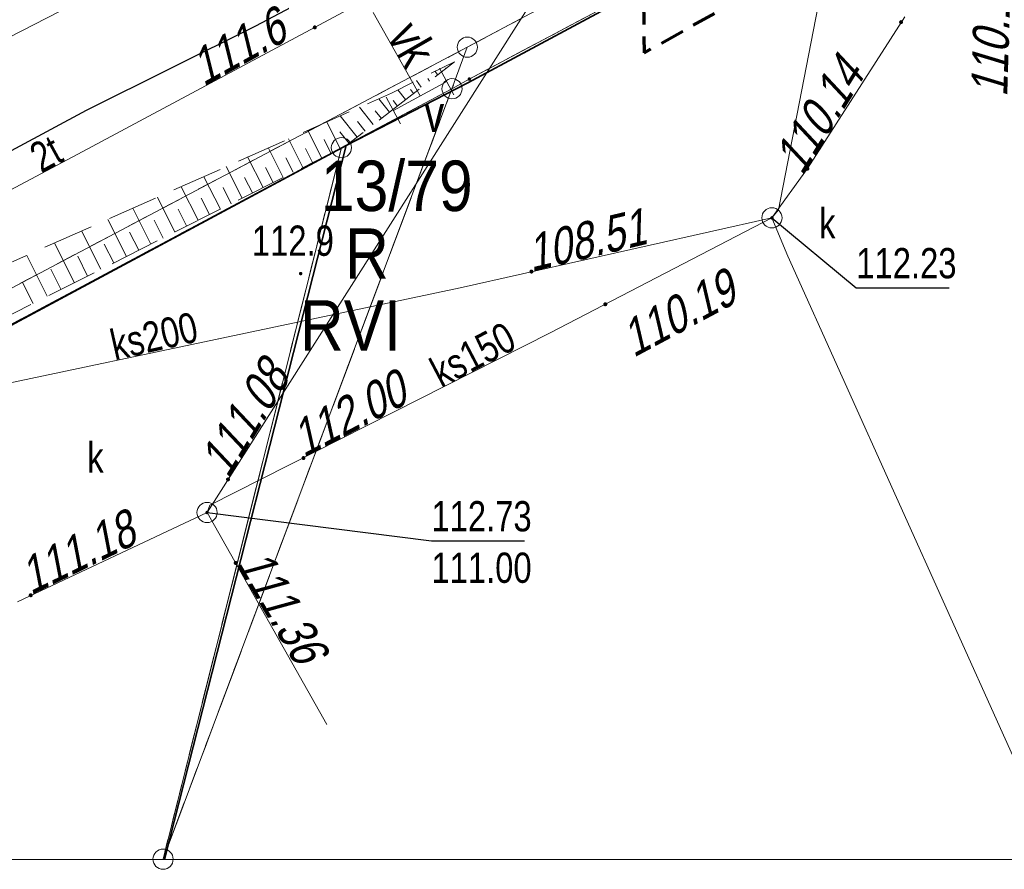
# Model space of a CAD drawing. Extents: x 6533465 to 6533671, y 5979208 to 5979355.
# Tile 3 of 7: x 6533597 to 6533621, y 5979212 to 5979233. Entities that reach past the tile are written whole.
import ezdxf
from ezdxf.enums import TextEntityAlignment as Align

# ---------------------------------------------------------------- set-up
doc = ezdxf.new("R2010")
doc.units = 0
doc.header["$MEASUREMENT"] = 0
for name, pattern in [('1.5_0.5', [2, 1.5, -0.5]), ('2', [0.9, 0.6, -0.3]), ('218-500', [1, 0.5, -0.5]), ('219-500', [0]), ('mz1.25_0.5', [1.75, 1.25, -0.5])]:
    doc.linetypes.add(name, pattern=pattern)
doc.layers.get('0').update_dxf_attribs({"color": 2, "linetype": 'CONTINUOUS', "lineweight": 5})
for name, color, linetype in [('000 Inne (niezydentyfikowane)', 7, 'CONTINUOUS'), ('202-Punkt graniczny stabilizowany trwale', 7, 'CONTINUOUS'), ('203-Punkt załamania granicy działki nie stabilizowany', 7, 'CONTINUOUS'), ('209-Opis konturu klasyfikacyjnego', 7, 'CONTINUOUS'), ('210-Oznaczenie użytku', 7, 'CONTINUOUS'), ('211-Nr działki', 7, 'CONTINUOUS'), ('217-Granica konturu klasyfikcyjnego', 7, 'CONTINUOUS'), ('218-Granica użytku', 7, 'CONTINUOUS'), ('219-Linia granicy', 7, 'CONTINUOUS'), ('592-Oś przewodu-SVPOD', 7, 'CONTINUOUS'), ('592-Oś przewodu-SVPOD-Atr1', 7, 'CONTINUOUS'), ('622-Punkt rzędnej przewodu-SKPOD', 7, 'CONTINUOUS'), ('622-Punkt rzędnej przewodu-SKPOD-Atr2', 7, 'CONTINUOUS'), ('626-Punkt rzędnej przewodu-STPOD', 7, 'CONTINUOUS'), ('626-Punkt rzędnej przewodu-STPOD-Atr2', 7, 'CONTINUOUS'), ('688-Szafa sterownicza-SV', 7, 'CONTINUOUS'), ('688-Szafa sterownicza-SV-Atr17', 7, 'CONTINUOUS'), ('994-Nazwa ulicy', 7, 'CONTINUOUS'), ('krawężnik (linia)', 7, 'CONTINUOUS'), ('ogrodzenie trwałe (linia)', 7, 'CONTINUOUS'), ('przewód kanalizacyjny (linia)', 7, 'CONTINUOUS'), ('przewód kanalizacyjny (linia)-Atr1', 7, 'CONTINUOUS'), ('przewód telekomunikacyjny (linia)', 7, 'CONTINUOUS'), ('przewód telekomunikacyjny (linia)-Atr1', 7, 'CONTINUOUS'), ('punkt o określonej wysokości (sieć kanalizacyjna)', 7, 'CONTINUOUS'), ('punkt o określonej wysokości (sieć kanalizacyjna)-Atr2', 7, 'CONTINUOUS'), ('punkt o określonej wysokości (sieć kanalizacyjna)-Atr3', 7, 'CONTINUOUS'), ('punkt wysokościowy naturalny', 7, 'CONTINUOUS'), ('punkt wysokościowy naturalny-Atr2', 7, 'CONTINUOUS'), ('Ramki i opis wydruku', 7, 'CONTINUOUS'), ('skarpa nieumocniona (powierzchnia)', 7, 'CONTINUOUS'), ('właz okrągły - siec kanalizacyjna (punkt)', 7, 'CONTINUOUS'), ('właz okrągły - siec kanalizacyjna (punkt)-Atr17', 7, 'CONTINUOUS'), ('Zakres', 7, 'CONTINUOUS')]:
    doc.layers.add(name, color=color, linetype=linetype)
doc.styles.get("Standard").update_dxf_attribs({"font": 'txt', "width": 0.75})
doc.linetypes.add('902-500', pattern='A,3.75,0,[1,ksztalty.shx,S=0.5,R=0,X=0,Y=0],3.75', length=7.5)

# ---------------------------------------------------------------- blocks, each defined once
blk = doc.blocks.new('202')
at = {"color": 0, "linetype": 'Continuous', "lineweight": 0}
blk.add_circle((0, 0), 0.25, dxfattribs=at)
blk = doc.blocks.new('203')
at = {"linetype": 'Continuous', "lineweight": 0}
h = blk.add_hatch(color=0, dxfattribs=at)
edge = h.paths.add_edge_path()
edge.add_arc((0, 0), 0.045, 0, 360)
blk = doc.blocks.new('621')
at = {"linetype": 'Continuous', "lineweight": 0}
h = blk.add_hatch(color=0, dxfattribs=at)
edge = h.paths.add_edge_path()
edge.add_arc((0, 0), 0.05, 0, 360)
blk = doc.blocks.new('688')
at = {"color": 0, "linetype": 'Continuous', "lineweight": 13}
for p, q in [((-0.75, -0.375), (-0.75, 0.375)), ((0.75, -0.375), (0.75, 0.375)), ((-0.75, 0), (0.75, 0))]:
    blk.add_line(p, q, dxfattribs=at)
blk = doc.blocks.new('PW01')
at = {"linetype": 'Continuous', "lineweight": 13}
h = blk.add_hatch(color=0, dxfattribs=at)
edge = h.paths.add_edge_path()
edge.add_arc((0, 0), 0.045, 0, 360)
blk = doc.blocks.new('US22')
at = {"color": 0, "linetype": 'Continuous', "lineweight": 13}
blk.add_circle((0, 0), 0.25, dxfattribs=at)

msp = doc.modelspace()

# ---------------------------------------------------------------- linework, layer by layer
at = {"layer": '000 Inne (niezydentyfikowane)', "color": 7, "linetype": 'Continuous', "lineweight": 13}
for p, q in [((6533607.18, 5979231.22), (6533607.12, 5979231.3)), ((6533607.38, 5979231.37), (6533607.37, 5979231.39)), ((6533606.78, 5979230.91), (6533606.66, 5979231.07)), ((6533606.98, 5979231.06), (6533606.94, 5979231.12)), ((6533606.39, 5979230.6), (6533606.2, 5979230.84)), ((6533606.59, 5979230.75), (6533606.51, 5979230.85)), ((6533605.99, 5979230.29), (6533605.73, 5979230.62)), ((6533606.19, 5979230.44), (6533606.08, 5979230.58)), ((6533605.19, 5979229.67), (6533604.77, 5979230.2)), ((6533605.59, 5979229.98), (6533605.25, 5979230.41)), ((6533605.79, 5979230.13), (6533605.64, 5979230.32)), ((6533604.77, 5979229.38), (6533604.44, 5979230.05)), ((6533605.39, 5979229.82), (6533605.2, 5979230.06)), ((6533604.31, 5979229.16), (6533603.97, 5979229.84)), ((6533604.99, 5979229.51), (6533604.76, 5979229.8)), ((6533603.84, 5979228.92), (6533603.49, 5979229.63)), ((6533604.54, 5979229.27), (6533604.37, 5979229.61)), ((6533603.36, 5979228.67), (6533602.99, 5979229.4)), ((6533604.08, 5979229.04), (6533603.91, 5979229.39)), ((6533602.86, 5979228.42), (6533602.47, 5979229.18)), ((6533603.6, 5979228.8), (6533603.42, 5979229.16)), ((6533602.34, 5979228.16), (6533601.94, 5979228.94)), ((6533603.11, 5979228.55), (6533602.92, 5979228.92)), ((6533601.8, 5979227.89), (6533601.39, 5979228.69)), ((6533602.6, 5979228.29), (6533602.4, 5979228.67)), ((6533601.25, 5979227.61), (6533600.83, 5979228.44)), ((6533602.07, 5979228.02), (6533601.87, 5979228.42)), ((6533600.67, 5979227.32), (6533600.24, 5979228.18)), ((6533601.53, 5979227.75), (6533601.32, 5979228.16)), ((6533600.08, 5979227.02), (6533599.63, 5979227.91)), ((6533600.96, 5979227.47), (6533600.75, 5979227.89)), ((6533599.47, 5979226.71), (6533599.01, 5979227.63)), ((6533600.38, 5979227.17), (6533600.16, 5979227.61)), ((6533598.84, 5979226.4), (6533598.36, 5979227.35)), ((6533599.78, 5979226.87), (6533599.55, 5979227.32)), ((6533598.18, 5979226.07), (6533597.69, 5979227.05)), ((6533599.16, 5979226.56), (6533598.92, 5979227.02)), ((6533597.51, 5979225.73), (6533597, 5979226.74)), ((6533598.51, 5979226.23), (6533598.27, 5979226.72)), ((6533597.85, 5979225.9), (6533597.6, 5979226.4)), ((6533597.16, 5979225.55), (6533596.9, 5979226.07))]:
    msp.add_line(p, q, dxfattribs=at)
at = {"layer": '217-Granica konturu klasyfikcyjnego', "color": 3, "linetype": '1.5_0.5', "lineweight": 18, "flags": 128}
for points in [[(6533600.38, 5979211.78), (6533607.54, 5979230.87)], [(6533607.54, 5979230.87), (6533604.8, 5979229.41)], [(6533604.8, 5979229.41), (6533577.56, 5979214.84)], [(6533600.38, 5979211.78), (6533604.8, 5979229.41)], [(6533604.8, 5979229.41), (6533600.38, 5979211.78)], [(6533600.376, 5979211.77), (6533600.38, 5979211.78)]]:
    msp.add_lwpolyline(points, dxfattribs=at)
at = {"layer": '218-Granica użytku', "color": 3, "linetype": '218-500', "lineweight": 18, "flags": 128}
for points in [[(6533641.43, 5979249.72), (6533607.92, 5979231.9)], [(6533607.92, 5979231.9), (6533641.43, 5979249.72)], [(6533642.29, 5979249.34), (6533607.97, 5979231.11)], [(6533607.97, 5979231.11), (6533642.29, 5979249.34)], [(6533607.92, 5979231.9), (6533594.18, 5979224.64)], [(6533594.18, 5979224.64), (6533607.92, 5979231.9)], [(6533607.92, 5979231.9), (6533607.54, 5979230.87)], [(6533607.54, 5979230.87), (6533607.92, 5979231.9)], [(6533607.97, 5979231.11), (6533607.54, 5979230.87)], [(6533607.54, 5979230.87), (6533607.97, 5979231.11)], [(6533607.54, 5979230.87), (6533600.38, 5979211.78)], [(6533600.38, 5979211.78), (6533607.54, 5979230.87)], [(6533607.54, 5979230.87), (6533604.8, 5979229.41)], [(6533604.8, 5979229.41), (6533607.54, 5979230.87)], [(6533604.8, 5979229.41), (6533577.56, 5979214.84)], [(6533577.56, 5979214.84), (6533604.8, 5979229.41)], [(6533600.38, 5979211.78), (6533604.8, 5979229.41)], [(6533604.8, 5979229.41), (6533600.38, 5979211.78)], [(6533600.376, 5979211.77), (6533600.38, 5979211.78)], [(6533600.38, 5979211.78), (6533600.377, 5979211.77)]]:
    msp.add_lwpolyline(points, dxfattribs=at)
at = {"layer": '219-Linia granicy', "color": 7, "linetype": '219-500', "lineweight": 18, "flags": 128}
for points in [[(6533641.43, 5979249.72), (6533607.92, 5979231.9)], [(6533642.29, 5979249.34), (6533607.97, 5979231.11)], [(6533607.92, 5979231.9), (6533594.18, 5979224.64)], [(6533607.92, 5979231.9), (6533607.54, 5979230.87)], [(6533607.97, 5979231.11), (6533607.54, 5979230.87)], [(6533607.54, 5979230.87), (6533600.38, 5979211.78)], [(6533607.54, 5979230.87), (6533604.8, 5979229.41)], [(6533604.8, 5979229.41), (6533577.56, 5979214.84)], [(6533604.8, 5979229.41), (6533600.38, 5979211.78)], [(6533600.38, 5979211.78), (6533600.376, 5979211.77)], [(6533600.38, 5979211.78), (6533600.377, 5979211.77)]]:
    msp.add_lwpolyline(points, dxfattribs=at)
at = {"layer": '592-Oś przewodu-SVPOD', "color": 7, "linetype": 'Continuous', "lineweight": 18, "flags": 128}
msp.add_lwpolyline([(6533606.75, 5979230.69), (6533605.59, 5979232.76)], dxfattribs=at)
at = {"layer": 'krawężnik (linia)', "color": 7, "linetype": 'Continuous', "lineweight": 25, "flags": 128}
msp.add_lwpolyline([(6533670.18, 5979267.464), (6533669.28, 5979266.98), (6533662.28, 5979263.36), (6533657.64, 5979260.98), (6533654.28, 5979259.2), (6533644.15, 5979253.98), (6533637.57, 5979250.62), (6533630.82, 5979247.03), (6533622.95, 5979242.99), (6533618.57, 5979240.69), (6533612.34, 5979237.53), (6533602.67, 5979232.42), (6533598.47, 5979230.33), (6533595.84, 5979228.92), (6533587.05, 5979224.38), (6533580.06, 5979220.68), (6533570.41, 5979215.67), (6533563.085, 5979211.77)], dxfattribs=at)
at = {"layer": 'ogrodzenie trwałe (linia)', "color": 7, "linetype": '902-500', "lineweight": 35, "flags": 128}
for points in [[(6533604.92, 5979229.46), (6533607.93, 5979231.02), (6533612.37, 5979233.4)], [(6533604.92, 5979229.46), (6533581.76, 5979217.04)], [(6533600.413, 5979211.77), (6533604.92, 5979229.46)]]:
    msp.add_lwpolyline(points, dxfattribs=at)
at = {"layer": 'przewód kanalizacyjny (linia)', "color": 34, "linetype": 'Continuous', "lineweight": 18, "flags": 128}
for points in [[(6533601.47, 5979220.37), (6533619.86, 5979249.29)], [(6533618.84, 5979243.58), (6533587.76, 5979227.63)], [(6533616.78, 5979233.78), (6533615.63, 5979227.87)], [(6533616.35, 5979228.89), (6533618.76, 5979232.65)], [(6533615.47, 5979227.67), (6533616.35, 5979228.89)], [(6533615.63, 5979227.87), (6533615.47, 5979227.67)], [(6533615.47, 5979227.67), (6533607.74, 5979225.94)], [(6533615.47, 5979227.67), (6533609.97, 5979224.82)], [(6533615.47, 5979227.67), (6533615.86, 5979226.72)], [(6533615.86, 5979226.72), (6533622.597, 5979211.77)], [(6533607.74, 5979225.94), (6533590.44, 5979222.29)], [(6533609.97, 5979224.82), (6533601.54, 5979220.55)], [(6533601.54, 5979220.55), (6533601.47, 5979220.37)], [(6533601.47, 5979220.37), (6533596.77, 5979218.16)], [(6533601.47, 5979220.37), (6533604.44, 5979215.12)]]:
    msp.add_lwpolyline(points, dxfattribs=at)
at = {"layer": 'przewód telekomunikacyjny (linia)', "color": 30, "linetype": 'Continuous', "lineweight": 18, "flags": 128}
for points in [[(6533605.2, 5979232.96), (6533598.27, 5979229.25)], [(6533598.27, 5979229.25), (6533587.51, 5979223.53)]]:
    msp.add_lwpolyline(points, dxfattribs=at)
at = {"layer": 'punkt o określonej wysokości (sieć kanalizacyjna)-Atr2', "color": 7, "flags": 128}
for points in [[(6533615.47, 5979227.67), (6533617.56, 5979225.94), (6533619.865, 5979225.94)], [(6533601.47, 5979220.37), (6533607.03, 5979219.67), (6533609.335, 5979219.67)]]:
    msp.add_lwpolyline(points, dxfattribs=at)
at = {"layer": 'Ramki i opis wydruku', "color": 7, "linetype": 'Continuous', "lineweight": 13, "flags": 128}
for points in [[(6533670.18, 5979211.77), (6533670.18, 5979355.27), (6533465.18, 5979355.27), (6533465.18, 5979211.77)], [(6533670.18, 5979211.77), (6533670.18, 5979355.27), (6533550.68, 5979355.27), (6533550.68, 5979211.77)]]:
    msp.add_lwpolyline(points, close=True, dxfattribs=at)
at = {"layer": 'skarpa nieumocniona (powierzchnia)', "color": 7, "linetype": 'mz1.25_0.5', "lineweight": 18, "flags": 128}
msp.add_lwpolyline([(6533604.92, 5979229.46), (6533581.42, 5979217.62), (6533573.45, 5979213.47), (6533578.84, 5979218.04), (6533594.16, 5979225.48), (6533606.04, 5979230.76), (6533607.6, 5979231.54)], close=True, dxfattribs=at)
at = {"layer": 'Zakres', "color": 94, "linetype": '2', "lineweight": 70, "flags": 128}
msp.add_lwpolyline([(6533595.13, 5979314.6), (6533595.63, 5979289.46), (6533611.65, 5979289.09), (6533612.3, 5979231.76), (6533636.24, 5979245.12), (6533632.9, 5979314.75)], close=True, dxfattribs=at)

# ---------------------------------------------------------------- block references
at = {"layer": '202-Punkt graniczny stabilizowany trwale', "color": 7, "linetype": 'Continuous', "lineweight": 18}
for p in [(6533607.92, 5979231.9), (6533607.54, 5979230.87), (6533604.8, 5979229.41), (6533600.38, 5979211.78)]:
    msp.add_blockref('202', p, dxfattribs=at)
at = {"layer": '203-Punkt załamania granicy działki nie stabilizowany', "color": 7, "linetype": 'Continuous', "lineweight": 18}
msp.add_blockref('203', (6533607.97, 5979231.11), dxfattribs=at)
at = {"layer": '622-Punkt rzędnej przewodu-SKPOD', "color": 32, "linetype": 'Continuous', "lineweight": 18}
for p in [(6533618.67, 5979232.52), (6533616.35, 5979228.89), (6533609.51, 5979226.34), (6533611.34, 5979225.53), (6533603.86, 5979221.72), (6533601.99, 5979221.19), (6533602.18, 5979219.12), (6533597.1, 5979218.32)]:
    msp.add_blockref('621', p, dxfattribs=at)
at = {"layer": '626-Punkt rzędnej przewodu-STPOD', "color": 30, "linetype": 'Continuous', "lineweight": 18}
msp.add_blockref('621', (6533604.14, 5979232.39), dxfattribs=at)
at = {"layer": '688-Szafa sterownicza-SV', "color": 7, "linetype": 'Continuous', "lineweight": 18, "rotation": 28.301}
msp.add_blockref('688', (6533606.75, 5979230.69), dxfattribs=at)
at = {"layer": 'punkt o określonej wysokości (sieć kanalizacyjna)', "color": 34, "linetype": 'Continuous', "lineweight": 13}
for p in [(6533615.47, 5979227.67), (6533601.47, 5979220.37)]:
    msp.add_blockref('PW01', p, dxfattribs=at)
at = {"layer": 'punkt wysokościowy naturalny', "color": 7, "linetype": 'Continuous', "lineweight": 13}
msp.add_blockref('PW01', (6533603.79, 5979226.29), dxfattribs=at)
at = {"layer": 'właz okrągły - siec kanalizacyjna (punkt)', "color": 7, "linetype": 'Continuous', "lineweight": 18}
for p in [(6533615.47, 5979227.67), (6533601.47, 5979220.37)]:
    msp.add_blockref('US22', p, dxfattribs=at)

# ---------------------------------------------------------------- texts
at = {"layer": '209-Opis konturu klasyfikacyjnego', "color": 3, "linetype": 'Continuous', "lineweight": 18, "width": 0.9}
msp.add_text('RVI', height=1.25, dxfattribs=at).set_placement((6533603.77, 5979225.63), align=Align.TOP_LEFT)
at = {"layer": '210-Oznaczenie użytku', "color": 3, "linetype": 'Continuous', "lineweight": 18, "width": 0.9}
msp.add_text('R', height=1.25, dxfattribs=at).set_placement((6533604.89, 5979226.16))
at = {"layer": '211-Nr działki', "color": 7, "linetype": 'Continuous', "lineweight": 18, "width": 0.9}
msp.add_text('13/79', height=1.25, dxfattribs=at).set_placement((6533604.29, 5979227.84))
at = {"layer": '592-Oś przewodu-SVPOD-Atr1', "color": 7, "width": 0.81}
msp.add_text('vk', height=0.9, rotation=-60.196, dxfattribs=at).set_placement((6533605.92, 5979232.18))
at = {"layer": '622-Punkt rzędnej przewodu-SKPOD-Atr2', "color": 32, "oblique": 15, "width": 0.81}
for s, rotation, p in [('110.13', 88.24, (6533621.3, 5979230.66)), ('110.14', 58.09, (6533616.22, 5979228.69)), ('108.51', 13.423, (6533609.51, 5979226.34)), ('110.19', 28.219, (6533612.04, 5979224.2)), ('111.08', 58.35, (6533601.99, 5979221.19)), ('112.00', 27.677, (6533603.86, 5979221.72)), ('111.18', 25.923, (6533597.1, 5979218.32)), ('111.36', -59.689, (6533602.18, 5979219.12))]:
    msp.add_text(s, height=0.9, rotation=rotation, dxfattribs=at).set_placement(p)
at = {"layer": '626-Punkt rzędnej przewodu-STPOD-Atr2', "color": 30, "oblique": 15, "width": 0.81}
msp.add_text('111.6', height=0.9, rotation=28.948, dxfattribs=at).set_placement((6533601.38, 5979230.92))
at = {"layer": '688-Szafa sterownicza-SV-Atr17', "color": 7, "width": 0.81}
msp.add_text('v', height=0.9, dxfattribs=at).set_placement((6533606.86, 5979229.8))
at = {"layer": '994-Nazwa ulicy', "color": 7, "linetype": 'Continuous', "lineweight": 25, "oblique": 15, "width": 0.9}
msp.add_text('Skośna', height=1.25, rotation=29.055, dxfattribs=at).set_placement((6533591.24, 5979231.79), align=Align.TOP_LEFT)
at = {"layer": 'przewód kanalizacyjny (linia)-Atr1', "color": 34, "width": 0.81}
for s, rotation, p in [('ks200', 12.708, (6533599.18, 5979224.14)), ('ks150', 27.677, (6533607.27, 5979223.45))]:
    msp.add_text(s, height=0.75, rotation=rotation, dxfattribs=at).set_placement(p)
at = {"layer": 'przewód telekomunikacyjny (linia)-Atr1', "color": 30, "width": 0.81}
msp.add_text('2t', height=0.75, rotation=28.795, dxfattribs=at).set_placement((6533597.36, 5979228.77))
at = {"layer": 'punkt o określonej wysokości (sieć kanalizacyjna)-Atr2', "color": 34, "width": 0.81}
for s, p in [('112.23', (6533617.56, 5979225.948)), ('112.73', (6533607.03, 5979219.678))]:
    msp.add_text(s, height=0.75, dxfattribs=at).set_placement(p, align=Align.BOTTOM_LEFT)
at = {"layer": 'punkt o określonej wysokości (sieć kanalizacyjna)-Atr3', "color": 34, "width": 0.81}
msp.add_text('111.00', height=0.75, dxfattribs=at).set_placement((6533607.03, 5979218.402), align=Align.BOTTOM_LEFT)
at = {"layer": 'punkt wysokościowy naturalny-Atr2', "color": 7, "width": 0.81}
msp.add_text('112.9', height=0.75, dxfattribs=at).set_placement((6533602.58, 5979226.73))
at = {"layer": 'właz okrągły - siec kanalizacyjna (punkt)-Atr17', "color": 7, "width": 0.81}
for p in [(6533616.64, 5979227.16), (6533598.5, 5979221.36)]:
    msp.add_text('k', height=0.75, dxfattribs=at).set_placement(p)

doc.saveas('drawing.dxf')
